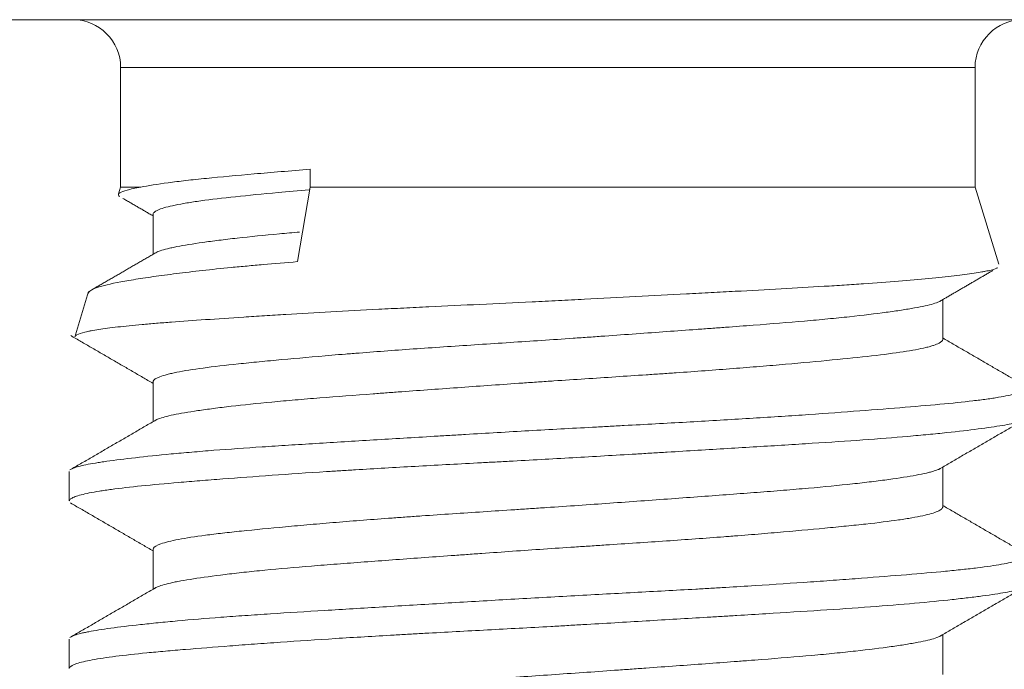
# Model space of a CAD drawing. Header units: millimetres. Extents: x 25 to 1460, y 35 to 806.
# Tile 26 of 47: x 761.47 to 765.58, y 418.94 to 421.65. Entities that reach past the tile are written whole.
import ezdxf

# ---------------------------------------------------------------- set-up
doc = ezdxf.new("R2010")
doc.units = ezdxf.units.MM
doc.layers.add('1', color=7, linetype='Continuous', true_color=0xffffff)

msp = doc.modelspace()

# ---------------------------------------------------------------- linework, layer by layer
at = {"layer": '1', "color": 155, "linetype": 'Continuous', "lineweight": 18}
for p, q in [((759.6767, 421.6545), (767.6767, 421.6545)), ((761.8914, 421.4545), (761.8914, 420.9545)), ((761.8914, 421.4545), (765.4619, 421.4545)), ((765.4619, 420.9545), (765.4619, 421.4545)), ((762.6835, 421.0291), (762.6835, 420.9545)), ((761.8914, 420.9545), (761.8829, 420.9266)), ((761.8914, 420.9545), (761.9756, 420.9545)), ((762.6835, 420.9545), (762.6304, 420.6433)), ((762.6835, 420.9545), (765.4619, 420.9545)), ((765.5605, 420.6332), (765.4619, 420.9545)), ((762.0267, 420.8414), (762.0267, 420.674)), ((761.7577, 420.5186), (761.7021, 420.3375)), ((765.3267, 420.3179), (765.3267, 420.4846)), ((762.0267, 420.1409), (762.0267, 419.9743)), ((761.6767, 419.7659), (761.6767, 419.6434)), ((765.3267, 419.6178), (765.3267, 419.7847)), ((762.0267, 419.4413), (762.0267, 419.2743)), ((761.6767, 419.0655), (761.6767, 418.9432)), ((765.3267, 418.9177), (765.3267, 419.0846))]:
    msp.add_line(p, q, dxfattribs=at)
for centre, start, end in [((761.6914, 421.4545), 0, 90), ((765.6619, 421.4545), 90, 180)]:
    msp.add_arc(centre, 0.2, start, end, dxfattribs=at)
for points, knots in [([(762.6835, 421.0291), (762.5996, 421.0226), (762.5216, 421.0161), (762.3771, 421.0035), (762.3104, 420.9974), (762.2194, 420.9883), (762.191, 420.9853), (762.1378, 420.9793), (762.1131, 420.9763), (762.0446, 420.9672), (762.0063, 420.9609), (761.9756, 420.9545)], [0, 0, 0, 0, 0.25, 0.25, 0.5, 0.5, 0.625, 0.625, 0.75, 0.75, 1, 1, 1, 1]), ([(761.9756, 420.9545), (761.9522, 420.9505), (761.9332, 420.9465), (761.9039, 420.9385), (761.8937, 420.9344), (761.8848, 420.9285), (761.883, 420.9265), (761.8815, 420.9227), (761.882, 420.9208), (761.8846, 420.9176), (761.8861, 420.9163), (761.8882, 420.915)], [0, 0, 0, 0, 0.299043, 0.299043, 0.598086, 0.598086, 0.747608, 0.747608, 0.897129, 0.897129, 1, 1, 1, 1]), ([(762.6787, 420.9441), (762.6339, 420.9401), (762.5909, 420.9362), (762.4845, 420.9262), (762.4251, 420.9204), (762.3174, 420.9089), (762.2691, 420.9032), (762.216, 420.8959), (762.2057, 420.8944), (762.1861, 420.8915), (762.1767, 420.89), (762.1499, 420.8855), (762.1337, 420.8825), (762.0901, 420.8734), (762.0677, 420.8673), (762.0483, 420.8595), (762.0448, 420.8579), (762.0388, 420.8548), (762.0362, 420.8532), (762.0299, 420.8486), (762.0275, 420.8455), (762.0267, 420.8419), (762.0267, 420.8414), (762.0267, 420.8408)], [0, 0, 0, 0, 0.110335, 0.110335, 0.284916, 0.284916, 0.459497, 0.459497, 0.503142, 0.503142, 0.546788, 0.546788, 0.634078, 0.634078, 0.808659, 0.808659, 0.852304, 0.852304, 0.89595, 0.89595, 0.98324, 0.98324, 1, 1, 1, 1]), ([(762.042, 420.683), (762.0462, 420.685), (762.0512, 420.687), (762.0652, 420.6917), (762.0752, 420.6945), (762.0927, 420.6988), (762.0989, 420.7002), (762.1123, 420.7031), (762.1194, 420.7046), (762.1567, 420.7118), (762.1927, 420.7176), (762.2557, 420.7266), (762.2894, 420.7311), (762.3266, 420.7356), (762.3522, 420.7387), (762.3654, 420.7402), (762.4327, 420.7478), (762.4914, 420.7538), (762.5821, 420.762), (762.6103, 420.7645), (762.6394, 420.7669)], [0, 0, 0, 0, 0.073579, 0.073579, 0.178094, 0.178094, 0.230351, 0.230351, 0.282609, 0.282609, 0.491639, 0.491639, 0.596154, 0.648411, 0.648411, 0.700669, 0.700669, 0.909699, 0.909699, 1, 1, 1, 1]), ([(761.7556, 420.5117), (761.7565, 420.5145), (761.7587, 420.5174), (761.7671, 420.5242), (761.7746, 420.5281), (761.7952, 420.536), (761.808, 420.5399), (761.8538, 420.5517), (761.8943, 420.5596), (761.9573, 420.5699), (761.9705, 420.572), (761.9983, 420.5762), (762.0129, 420.5784), (762.058, 420.5848), (762.0902, 420.5891), (762.1929, 420.602), (762.2695, 420.6106), (762.3755, 420.621), (762.3973, 420.623), (762.4417, 420.6271), (762.5096, 420.6332), (762.5811, 420.6393), (762.6304, 420.6433)], [0, 0, 0, 0, 0.066162, 0.066162, 0.159546, 0.159546, 0.25293, 0.25293, 0.439697, 0.439697, 0.486389, 0.486389, 0.533081, 0.533081, 0.626465, 0.626465, 0.813232, 0.813232, 0.859924, 0.859924, 0.906616, 1, 1, 1, 1]), ([(765.5554, 420.6175), (765.5545, 420.617), (765.5467, 420.613), (765.5334, 420.6091), (765.5135, 420.6047), (765.5093, 420.6038), (765.5003, 420.6021), (765.486, 420.5994), (765.4696, 420.5968), (765.4338, 420.5914), (765.4061, 420.5878), (765.3431, 420.5805), (765.3078, 420.5768), (765.2293, 420.5692), (765.1868, 420.5654), (765.0957, 420.5579), (765.0471, 420.5543), (764.9695, 420.5489), (764.9429, 420.5471), (764.888, 420.5436), (764.8598, 420.5419), (764.7729, 420.5367), (764.7129, 420.5332), (764.589, 420.5263), (764.525, 420.5228), (764.4262, 420.5175), (764.3761, 420.5148), (764.3248, 420.512), (764.2904, 420.5102), (764.273, 420.5092), (764.186, 420.5046), (764.0454, 420.4971), (763.9021, 420.4897), (763.7936, 420.4841), (763.7391, 420.4814), (763.6842, 420.4787), (763.6476, 420.4769), (763.6292, 420.476), (763.5375, 420.4715), (763.4649, 420.4681), (763.3211, 420.4614), (763.2498, 420.458), (763.1441, 420.4529), (763.0915, 420.4503), (763.0392, 420.4477), (763.0045, 420.446), (762.9872, 420.4451), (762.9014, 420.4407), (762.7681, 420.4336), (762.6426, 420.4263), (762.5515, 420.4208), (762.5067, 420.418), (762.463, 420.4152), (762.4342, 420.4134), (762.4199, 420.4125), (762.3494, 420.4079), (762.2962, 420.4043), (762.1958, 420.3974), (762.1486, 420.394), (762.0824, 420.389), (762.0504, 420.3865), (762.0202, 420.3839), (762.0004, 420.3822), (761.9907, 420.3814), (761.9435, 420.3771), (761.8756, 420.3702), (761.8225, 420.3632), (761.7882, 420.3578), (761.7725, 420.3551), (761.7588, 420.3523), (761.7502, 420.3505), (761.7462, 420.3495), (761.7271, 420.3449), (761.716, 420.3412), (761.7036, 420.3349), (761.7005, 420.3322), (761.6997, 420.3296)], [0, 0, 0, 0, 0.005057, 0.042245, 0.042245, 0.051541, 0.051541, 0.060838, 0.079432, 0.079432, 0.116619, 0.116619, 0.153806, 0.153806, 0.190993, 0.190993, 0.22818, 0.22818, 0.246774, 0.246774, 0.265368, 0.265368, 0.302555, 0.302555, 0.339742, 0.339742, 0.358336, 0.367632, 0.367632, 0.376929, 0.376929, 0.414116, 0.451303, 0.451303, 0.469897, 0.479194, 0.479194, 0.488491, 0.488491, 0.525678, 0.525678, 0.562865, 0.562865, 0.581458, 0.590755, 0.590755, 0.600052, 0.600052, 0.637239, 0.674426, 0.674426, 0.69302, 0.702317, 0.702317, 0.711614, 0.711614, 0.748801, 0.748801, 0.785988, 0.785988, 0.804581, 0.813878, 0.813878, 0.823175, 0.823175, 0.860362, 0.897549, 0.897549, 0.916143, 0.92544, 0.92544, 0.934737, 0.934737, 0.971924, 0.971924, 1, 1, 1, 1]), ([(765.317, 420.479), (765.3151, 420.4779), (765.313, 420.4768), (765.3044, 420.4727), (765.2965, 420.4699), (765.2676, 420.4613), (765.2416, 420.4556), (765.2004, 420.4482), (765.1918, 420.4467), (765.1736, 420.4437), (765.164, 420.4421), (765.1343, 420.4376), (765.1131, 420.4345), (765.0449, 420.4254), (764.9936, 420.4192), (764.9222, 420.4115), (764.9076, 420.41), (764.8775, 420.4069), (764.8621, 420.4054), (764.815, 420.4009), (764.7825, 420.3979), (764.6818, 420.3892), (764.6105, 420.3835), (764.4974, 420.3749), (764.4586, 420.3719), (764.3989, 420.3675), (764.3788, 420.366), (764.3383, 420.363), (764.318, 420.3615), (764.2156, 420.3541), (764.1316, 420.348), (764.0027, 420.3387), (763.9592, 420.3356), (763.8932, 420.3309), (763.8711, 420.3293), (763.8268, 420.3262), (763.8047, 420.3247), (763.6942, 420.317), (763.6062, 420.3111), (763.4746, 420.3024), (763.4308, 420.2996), (763.3434, 420.2938), (763.2997, 420.2909), (763.1709, 420.2823), (763.0878, 420.2765), (762.9671, 420.2675), (762.9077, 420.263), (762.8498, 420.2584), (762.8116, 420.2553), (762.7927, 420.2538), (762.6996, 420.246), (762.6299, 420.2398), (762.5324, 420.2307), (762.501, 420.2278), (762.4558, 420.2233), (762.441, 420.2219), (762.412, 420.2189), (762.3978, 420.2175), (762.3285, 420.2102), (762.2794, 420.2045), (762.1935, 420.1929), (762.1567, 420.187), (762.1186, 420.1794), (762.1113, 420.1779), (762.0979, 420.1748), (762.0916, 420.1733), (762.074, 420.1686), (762.064, 420.1655), (762.0393, 420.1563), (762.0298, 420.1501), (762.0269, 420.1429), (762.0266, 420.1418), (762.0267, 420.1408)], [0, 0, 0, 0, 0.010386, 0.010386, 0.03688, 0.03688, 0.089869, 0.089869, 0.103116, 0.103116, 0.116363, 0.116363, 0.142857, 0.142857, 0.195846, 0.195846, 0.209093, 0.209093, 0.22234, 0.22234, 0.248834, 0.248834, 0.301823, 0.301823, 0.328317, 0.328317, 0.341564, 0.341564, 0.354811, 0.354811, 0.4078, 0.4078, 0.434294, 0.434294, 0.447541, 0.447541, 0.460788, 0.460788, 0.513777, 0.513777, 0.540271, 0.540271, 0.566766, 0.566766, 0.619754, 0.619754, 0.646248, 0.659496, 0.659496, 0.672743, 0.672743, 0.725731, 0.725731, 0.752226, 0.752226, 0.765473, 0.765473, 0.77872, 0.77872, 0.831708, 0.831708, 0.884697, 0.884697, 0.897944, 0.897944, 0.911191, 0.911191, 0.937685, 0.937685, 0.990674, 0.990674, 1, 1, 1, 1]), ([(762.0361, 419.9798), (762.0395, 419.9819), (762.044, 419.9841), (762.064, 419.9919), (762.0851, 419.9975), (762.1401, 420.0088), (762.174, 420.0146), (762.2245, 420.0221), (762.2351, 420.0236), (762.2568, 420.0267), (762.268, 420.0282), (762.3027, 420.0327), (762.3272, 420.0357), (762.4045, 420.0448), (762.4613, 420.0508), (762.5547, 420.0596), (762.5873, 420.0625), (762.6543, 420.0682), (762.6887, 420.0711), (762.7946, 420.0795), (762.8688, 420.0851), (762.9661, 420.0923), (762.9858, 420.0938), (763.0256, 420.0967), (763.0458, 420.0982), (763.1067, 420.1026), (763.1477, 420.1056), (763.2718, 420.1146), (763.356, 420.1207), (763.4846, 420.1298), (763.5278, 420.1329), (763.5932, 420.1374), (763.6151, 420.1389), (763.6587, 420.1419), (763.6804, 420.1434), (763.7889, 420.1507), (763.8749, 420.1563), (764.0027, 420.1647), (764.0451, 420.1675), (764.1084, 420.1717), (764.1295, 420.1731), (764.1714, 420.176), (764.1922, 420.1774), (764.295, 420.1846), (764.3742, 420.1904), (764.4887, 420.1993), (764.5448, 420.2038), (764.5992, 420.2084), (764.6351, 420.2115), (764.6528, 420.213), (764.7399, 420.2206), (764.8046, 420.2266), (764.9245, 420.2382), (764.9796, 420.2438), (765.0799, 420.2552), (765.1236, 420.2609), (765.199, 420.2724), (765.2306, 420.2783), (765.2622, 420.2858), (765.2681, 420.2873), (765.2791, 420.2904), (765.2842, 420.2919), (765.298, 420.2965), (765.3056, 420.2995), (765.3215, 420.3078), (765.3267, 420.313), (765.3267, 420.3181)], [0, 0, 0, 0, 0.019543, 0.019543, 0.071518, 0.071518, 0.123493, 0.123493, 0.136486, 0.136486, 0.14948, 0.14948, 0.175468, 0.175468, 0.227443, 0.227443, 0.25343, 0.25343, 0.279418, 0.279418, 0.331393, 0.331393, 0.344387, 0.344387, 0.35738, 0.35738, 0.383368, 0.383368, 0.435343, 0.435343, 0.461331, 0.461331, 0.474324, 0.474324, 0.487318, 0.487318, 0.539293, 0.539293, 0.565281, 0.565281, 0.578274, 0.578274, 0.591268, 0.591268, 0.643243, 0.643243, 0.669231, 0.682225, 0.682225, 0.695218, 0.695218, 0.747193, 0.747193, 0.799168, 0.799168, 0.851143, 0.851143, 0.903119, 0.903119, 0.916112, 0.916112, 0.929106, 0.929106, 0.955094, 0.955094, 1, 1, 1, 1]), ([(761.6843, 419.7756), (761.687, 419.7772), (761.6902, 419.7788), (761.7059, 419.7851), (761.7233, 419.7898), (761.7581, 419.7968), (761.7712, 419.7992), (761.793, 419.8029), (761.8006, 419.8041), (761.8166, 419.8065), (761.8249, 419.8078), (761.8683, 419.814), (761.948, 419.824), (762.0476, 419.8343), (762.1163, 419.8408), (762.1304, 419.8421), (762.1592, 419.8446), (762.1739, 419.8459), (762.2186, 419.8498), (762.2495, 419.8523), (762.3448, 419.8596), (762.4121, 419.8644), (762.5187, 419.8715), (762.5551, 419.8738), (762.6112, 419.8774), (762.6302, 419.8786), (762.6686, 419.881), (762.688, 419.8822), (762.7858, 419.8882), (762.9465, 419.898), (763.1152, 419.9081), (763.2233, 419.9146), (763.245, 419.9159), (763.2887, 419.9185), (763.3108, 419.9198), (763.3769, 419.9237), (763.421, 419.9263), (763.5533, 419.9341), (763.6417, 419.9391), (763.7744, 419.9465), (763.8187, 419.9488), (763.8851, 419.9524), (763.9072, 419.9536), (763.9515, 419.956), (763.9737, 419.9572), (764.0843, 419.9631), (764.1708, 419.9678), (764.3401, 419.9773), (764.4229, 419.9821), (764.5443, 419.9896), (764.5844, 419.9921), (764.6633, 419.9972), (764.7018, 419.9998), (764.8147, 420.0075), (764.8863, 420.0126), (765.0224, 420.0229), (765.0869, 420.0279), (765.2084, 420.0377), (765.2641, 420.0424), (765.3656, 420.0518), (765.4115, 420.0566), (765.4728, 420.0638), (765.4919, 420.0663), (765.5188, 420.07), (765.5274, 420.0712), (765.5439, 420.0737), (765.5518, 420.075), (765.5893, 420.0813), (765.6135, 420.0864), (765.6507, 420.0967), (765.6635, 420.102), (765.6723, 420.1084), (765.6737, 420.1097), (765.6757, 420.1123), (765.6763, 420.1135), (765.6766, 420.1152), (765.6767, 420.1155), (765.6767, 420.1159)], [0, 0, 0, 0, 0.014665, 0.014665, 0.05831, 0.05831, 0.080133, 0.080133, 0.091044, 0.091044, 0.101955, 0.101955, 0.145601, 0.189246, 0.189246, 0.200157, 0.200157, 0.211068, 0.211068, 0.232891, 0.232891, 0.276536, 0.276536, 0.298359, 0.298359, 0.30927, 0.30927, 0.320182, 0.320182, 0.363827, 0.407472, 0.407472, 0.418383, 0.418383, 0.429295, 0.429295, 0.451117, 0.451117, 0.494763, 0.494763, 0.516585, 0.516585, 0.527497, 0.527497, 0.538408, 0.538408, 0.582053, 0.582053, 0.625698, 0.625698, 0.647521, 0.647521, 0.669344, 0.669344, 0.712989, 0.712989, 0.756634, 0.756634, 0.800279, 0.800279, 0.843925, 0.843925, 0.865747, 0.865747, 0.876659, 0.876659, 0.88757, 0.88757, 0.931215, 0.931215, 0.97486, 0.97486, 0.985772, 0.985772, 0.996683, 0.996683, 1, 1, 1, 1]), ([(765.6651, 419.9812), (765.6594, 419.9784), (765.6388, 419.971), (765.6036, 419.9635), (765.5616, 419.9563), (765.5461, 419.9538), (765.5124, 419.9489), (765.4943, 419.9464), (765.4361, 419.9389), (765.3922, 419.9338), (765.3188, 419.9261), (765.293, 419.9235), (765.2525, 419.9196), (765.2386, 419.9184), (765.2103, 419.9158), (765.1958, 419.9145), (765.1222, 419.9081), (765.0594, 419.9031), (764.9263, 419.8935), (764.8559, 419.8889), (764.7631, 419.8829), (764.7443, 419.8817), (764.7062, 419.8793), (764.6869, 419.8781), (764.6286, 419.8745), (764.5893, 419.8721), (764.4695, 419.8648), (764.3876, 419.8599), (764.2615, 419.8523), (764.219, 419.8497), (764.1543, 419.8458), (764.1326, 419.8445), (764.089, 419.8419), (764.067, 419.8406), (763.9571, 419.8341), (763.869, 419.8289), (763.6924, 419.8187), (763.6039, 419.8139), (763.4931, 419.8079), (763.4709, 419.8067), (763.4265, 419.8043), (763.4043, 419.8031), (763.3379, 419.7996), (763.294, 419.7972), (763.1639, 419.7901), (763.0789, 419.7854), (762.9541, 419.7782), (762.913, 419.7758), (762.8519, 419.772), (762.8317, 419.7708), (762.7914, 419.7683), (762.7714, 419.767), (762.6721, 419.7607), (762.5963, 419.7555), (762.4518, 419.7452), (762.383, 419.7401), (762.2852, 419.7325), (762.2535, 419.73), (762.1919, 419.7251), (762.1624, 419.7227), (762.0776, 419.7155), (762.0259, 419.7108), (761.9324, 419.7014), (761.8905, 419.6966), (761.8444, 419.6904), (761.8355, 419.6891), (761.8185, 419.6866), (761.7942, 419.6829), (761.773, 419.6791), (761.735, 419.6714), (761.7154, 419.6663), (761.6945, 419.6585), (761.689, 419.6559), (761.6829, 419.652), (761.6812, 419.6507), (761.6787, 419.6481), (761.6778, 419.6469), (761.6769, 419.6447), (761.6767, 419.6438), (761.6767, 419.643)], [0, 0, 0, 0, 0.026001, 0.069923, 0.069923, 0.091883, 0.091883, 0.113844, 0.113844, 0.157765, 0.157765, 0.179726, 0.179726, 0.190706, 0.190706, 0.201687, 0.201687, 0.245608, 0.245608, 0.289529, 0.289529, 0.300509, 0.300509, 0.31149, 0.31149, 0.33345, 0.33345, 0.377372, 0.377372, 0.399332, 0.399332, 0.410313, 0.410313, 0.421293, 0.421293, 0.465214, 0.465214, 0.509136, 0.509136, 0.520116, 0.520116, 0.531096, 0.531096, 0.553057, 0.553057, 0.596978, 0.596978, 0.618939, 0.618939, 0.629919, 0.629919, 0.6409, 0.6409, 0.684821, 0.684821, 0.728742, 0.728742, 0.750703, 0.750703, 0.772663, 0.772663, 0.816585, 0.816585, 0.860506, 0.860506, 0.871486, 0.871486, 0.882467, 0.904427, 0.904427, 0.948349, 0.948349, 0.970309, 0.970309, 0.98129, 0.98129, 0.99227, 0.99227, 1, 1, 1, 1]), ([(765.3135, 419.7771), (765.308, 419.7742), (765.3006, 419.7713), (765.2868, 419.767), (765.2817, 419.7655), (765.2708, 419.7626), (765.2649, 419.7612), (765.246, 419.7568), (765.2318, 419.7539), (765.1842, 419.7451), (765.146, 419.7391), (765.0901, 419.7314), (765.0785, 419.7299), (765.0545, 419.7268), (765.0421, 419.7252), (765.0039, 419.7206), (764.9772, 419.7175), (764.893, 419.7083), (764.8317, 419.7023), (764.7486, 419.695), (764.7316, 419.6935), (764.697, 419.6906), (764.6794, 419.6891), (764.6258, 419.6848), (764.5892, 419.6819), (764.477, 419.6733), (764.3989, 419.6675), (764.2767, 419.6585), (764.2352, 419.6555), (764.1504, 419.6493), (764.1077, 419.6463), (763.979, 419.637), (763.892, 419.6308), (763.7601, 419.6215), (763.7158, 419.6185), (763.649, 419.614), (763.6267, 419.6125), (763.5823, 419.6095), (763.5601, 419.6081), (763.4499, 419.6008), (763.363, 419.5952), (763.2347, 419.5866), (763.1923, 419.5837), (763.1291, 419.5793), (763.1081, 419.5778), (763.0665, 419.5748), (763.0459, 419.5734), (762.944, 419.5659), (762.8662, 419.5598), (762.7547, 419.5506), (762.7003, 419.546), (762.6479, 419.5413), (762.6134, 419.5382), (762.5964, 419.5367), (762.5135, 419.529), (762.4526, 419.5231), (762.3692, 419.5145), (762.3295, 419.5102), (762.2929, 419.5059), (762.2692, 419.503), (762.2576, 419.5015), (762.2021, 419.4942), (762.1644, 419.4883), (762.1022, 419.4763), (762.0776, 419.4702), (762.042, 419.4576), (762.0315, 419.4514), (762.0271, 419.4438), (762.0266, 419.4423), (762.0267, 419.4407)], [0, 0, 0, 0, 0.026866, 0.026866, 0.040192, 0.040192, 0.053518, 0.053518, 0.080171, 0.080171, 0.133475, 0.133475, 0.146802, 0.146802, 0.160128, 0.160128, 0.18678, 0.18678, 0.240085, 0.240085, 0.253412, 0.253412, 0.266738, 0.266738, 0.29339, 0.29339, 0.346695, 0.346695, 0.373348, 0.373348, 0.4, 0.4, 0.453305, 0.453305, 0.479957, 0.479957, 0.493284, 0.493284, 0.50661, 0.50661, 0.559915, 0.559915, 0.586567, 0.586567, 0.599893, 0.599893, 0.61322, 0.61322, 0.666525, 0.666525, 0.693177, 0.706503, 0.706503, 0.719829, 0.719829, 0.773134, 0.773134, 0.799787, 0.813113, 0.813113, 0.826439, 0.826439, 0.879744, 0.879744, 0.933049, 0.933049, 0.986354, 0.986354, 1, 1, 1, 1]), ([(762.0352, 419.2793), (762.0374, 419.2807), (762.04, 419.2821), (762.0551, 419.2891), (762.0739, 419.2946), (762.1058, 419.3017), (762.1126, 419.3032), (762.127, 419.3061), (762.1347, 419.3075), (762.1588, 419.3119), (762.1764, 419.3148), (762.2337, 419.3237), (762.2777, 419.3297), (762.3525, 419.3388), (762.3789, 419.3418), (762.4208, 419.3464), (762.4351, 419.3479), (762.4642, 419.3509), (762.479, 419.3524), (762.5546, 419.3598), (762.6196, 419.3654), (762.7235, 419.3739), (762.7592, 419.3767), (762.8146, 419.3809), (762.8333, 419.3824), (762.8712, 419.3852), (762.8903, 419.3867), (762.9865, 419.3939), (763.066, 419.3997), (763.1887, 419.4086), (763.251, 419.4131), (763.3146, 419.4177), (763.3574, 419.4208), (763.3789, 419.4223), (763.4864, 419.43), (763.5725, 419.436), (763.702, 419.4449), (763.7669, 419.4492), (763.8318, 419.4534), (763.8751, 419.4563), (763.8968, 419.4577), (764.005, 419.4648), (764.0895, 419.4704), (764.2542, 419.4817), (764.3345, 419.4875), (764.4322, 419.4949), (764.4516, 419.4964), (764.4899, 419.4995), (764.5087, 419.501), (764.5645, 419.5055), (764.6007, 419.5085), (764.7061, 419.5176), (764.7723, 419.5236), (764.8653, 419.5325), (764.8954, 419.5354), (764.9524, 419.5411), (764.9795, 419.544), (765.0564, 419.5524), (765.102, 419.558), (765.1519, 419.5652), (765.1616, 419.5666), (765.1801, 419.5696), (765.189, 419.571), (765.2144, 419.5755), (765.2296, 419.5784), (765.2704, 419.5874), (765.291, 419.5934), (765.312, 419.6026), (765.3173, 419.6056), (765.3228, 419.6102), (765.3242, 419.6117), (765.3261, 419.6147), (765.3266, 419.6162), (765.3267, 419.6178), (765.3267, 419.6179), (765.3267, 419.618)], [0, 0, 0, 0, 0.012874, 0.012874, 0.064784, 0.064784, 0.077762, 0.077762, 0.090739, 0.090739, 0.116694, 0.116694, 0.168605, 0.168605, 0.19456, 0.19456, 0.207537, 0.207537, 0.220515, 0.220515, 0.272425, 0.272425, 0.29838, 0.29838, 0.311358, 0.311358, 0.324336, 0.324336, 0.376246, 0.376246, 0.402201, 0.415179, 0.415179, 0.428156, 0.428156, 0.480066, 0.480066, 0.506022, 0.518999, 0.518999, 0.531977, 0.531977, 0.583887, 0.583887, 0.635797, 0.635797, 0.648775, 0.648775, 0.661752, 0.661752, 0.687708, 0.687708, 0.739618, 0.739618, 0.765573, 0.765573, 0.791528, 0.791528, 0.843439, 0.843439, 0.856416, 0.856416, 0.869394, 0.869394, 0.895349, 0.895349, 0.947259, 0.947259, 0.973214, 0.973214, 0.986192, 0.986192, 0.999169, 0.999169, 1, 1, 1, 1]), ([(761.6844, 419.0756), (761.6881, 419.078), (761.6933, 419.0803), (761.7067, 419.0849), (761.7149, 419.0873), (761.7295, 419.0908), (761.7347, 419.092), (761.7459, 419.0944), (761.7519, 419.0956), (761.7833, 419.1015), (761.8446, 419.1112), (761.9273, 419.1213), (761.986, 419.1277), (761.9981, 419.129), (762.0228, 419.1316), (762.0608, 419.1355), (762.1012, 419.1394), (762.1854, 419.1471), (762.2458, 419.1521), (762.3429, 419.1594), (762.3764, 419.1618), (762.4283, 419.1654), (762.4459, 419.1666), (762.4815, 419.169), (762.4995, 419.1702), (762.5903, 419.1761), (762.7412, 419.1855), (762.9031, 419.1953), (763.0288, 419.2029), (763.0715, 419.2055), (763.157, 419.2106), (763.2001, 419.2132), (763.3298, 419.2209), (763.4171, 419.2261), (763.5496, 419.2338), (763.5939, 419.2364), (763.6831, 419.2414), (763.7281, 419.2439), (763.8618, 419.2512), (764.0379, 419.2606), (764.2097, 419.2699), (764.3157, 419.2759), (764.3368, 419.2772), (764.3789, 419.2796), (764.3999, 419.2808), (764.462, 419.2845), (764.5027, 419.287), (764.6226, 419.2945), (764.6996, 419.2996), (764.8106, 419.3073), (764.8469, 419.3098), (764.9002, 419.3137), (764.9178, 419.315), (764.9526, 419.3176), (764.9698, 419.3189), (765.0542, 419.3253), (765.1171, 419.3303), (765.2342, 419.3399), (765.2883, 419.3446), (765.3503, 419.3505), (765.3624, 419.3517), (765.3861, 419.3541), (765.3976, 419.3553), (765.4311, 419.3589), (765.4521, 419.3613), (765.5108, 419.3686), (765.5444, 419.3735), (765.5867, 419.3811), (765.5994, 419.3837), (765.6164, 419.3875), (765.6217, 419.3888), (765.6316, 419.3914), (765.6363, 419.3927), (765.6574, 419.3993), (765.6683, 419.4045), (765.6756, 419.4118), (765.6767, 419.4139), (765.6767, 419.416)], [0, 0, 0, 0, 0.021291, 0.021291, 0.043106, 0.043106, 0.054014, 0.054014, 0.064921, 0.064921, 0.108551, 0.152182, 0.152182, 0.163089, 0.163089, 0.173997, 0.195812, 0.195812, 0.239442, 0.239442, 0.261257, 0.261257, 0.272164, 0.272164, 0.283072, 0.283072, 0.326702, 0.370332, 0.370332, 0.392147, 0.392147, 0.413962, 0.413962, 0.457592, 0.457592, 0.479407, 0.479407, 0.501222, 0.501222, 0.544852, 0.588482, 0.588482, 0.599389, 0.599389, 0.610297, 0.610297, 0.632112, 0.632112, 0.675742, 0.675742, 0.697557, 0.697557, 0.708464, 0.708464, 0.719372, 0.719372, 0.763002, 0.763002, 0.806632, 0.806632, 0.817539, 0.817539, 0.828447, 0.828447, 0.850262, 0.850262, 0.893892, 0.893892, 0.915707, 0.915707, 0.926614, 0.926614, 0.937522, 0.937522, 0.981152, 0.981152, 1, 1, 1, 1]), ([(765.6767, 419.2928), (765.6766, 419.2917), (765.6763, 419.2905), (765.6742, 419.287), (765.6714, 419.2846), (765.6648, 419.281), (765.6623, 419.2798), (765.6564, 419.2774), (765.6531, 419.2763), (765.6346, 419.2703), (765.6142, 419.2656), (765.5621, 419.2561), (765.5305, 419.2513), (765.4748, 419.2438), (765.4547, 419.2413), (765.4119, 419.2362), (765.3893, 419.2336), (765.3179, 419.2259), (765.2657, 419.2207), (765.152, 419.2105), (765.0905, 419.2055), (764.958, 419.1957), (764.8884, 419.191), (764.743, 419.1816), (764.6671, 419.1769), (764.5485, 419.1696), (764.5082, 419.1672), (764.4464, 419.1634), (764.4257, 419.1622), (764.3841, 419.1597), (764.3633, 419.1584), (764.2585, 419.1521), (764.1733, 419.147), (764.0002, 419.1366), (763.9123, 419.1314), (763.8007, 419.125), (763.7783, 419.1237), (763.7337, 419.1211), (763.6668, 419.1173), (763.6003, 419.1137), (763.4678, 419.1065), (763.3801, 419.1018), (763.2494, 419.0948), (763.206, 419.0924), (763.1412, 419.0889), (763.1196, 419.0877), (763.0768, 419.0852), (763.0556, 419.084), (762.9502, 419.078), (762.7867, 419.0682), (762.6332, 419.058), (762.5406, 419.0516), (762.5222, 419.0502), (762.4859, 419.0476), (762.4324, 419.0438), (762.3812, 419.0399), (762.2819, 419.0323), (762.2199, 419.0274), (762.133, 419.0202), (762.1051, 419.0178), (762.0648, 419.0143), (762.0517, 419.0131), (762.026, 419.0107), (762.0135, 419.0095), (761.9526, 419.0035), (761.866, 418.994), (761.8004, 418.9841), (761.7594, 418.9764), (761.747, 418.9738), (761.7254, 418.9687), (761.7161, 418.9661), (761.6926, 418.9583), (761.6827, 418.9531), (761.6773, 418.9463), (761.6766, 418.9445), (761.6767, 418.9428)], [0, 0, 0, 0, 0.009837, 0.009837, 0.031038, 0.031038, 0.041638, 0.041638, 0.052239, 0.052239, 0.09464, 0.09464, 0.137042, 0.137042, 0.158243, 0.158243, 0.179444, 0.179444, 0.221845, 0.221845, 0.264247, 0.264247, 0.306649, 0.306649, 0.34905, 0.34905, 0.370251, 0.370251, 0.380851, 0.380851, 0.391452, 0.391452, 0.433853, 0.433853, 0.476255, 0.476255, 0.486855, 0.486855, 0.497456, 0.518657, 0.518657, 0.561058, 0.561058, 0.582259, 0.582259, 0.59286, 0.59286, 0.60346, 0.60346, 0.645862, 0.688263, 0.688263, 0.698864, 0.698864, 0.709464, 0.730665, 0.730665, 0.773066, 0.773066, 0.794267, 0.794267, 0.804868, 0.804868, 0.815468, 0.815468, 0.85787, 0.900271, 0.900271, 0.921472, 0.921472, 0.942673, 0.942673, 0.985075, 0.985075, 1, 1, 1, 1]), ([(765.3168, 419.0789), (765.3165, 419.0787), (765.3161, 419.0785), (765.3107, 419.0754), (765.3039, 419.0726), (765.2783, 419.064), (765.2544, 419.0583), (765.2157, 419.0509), (765.2074, 419.0494), (765.1903, 419.0464), (765.1813, 419.0449), (765.1532, 419.0404), (765.133, 419.0374), (765.0677, 419.0283), (765.0182, 419.0221), (764.9348, 419.0128), (764.9054, 419.0097), (764.8444, 419.0036), (764.8127, 419.0007), (764.7144, 418.9919), (764.6445, 418.9862), (764.5514, 418.979), (764.5325, 418.9775), (764.4941, 418.9746), (764.4746, 418.9732), (764.4158, 418.9687), (764.3759, 418.9658), (764.2547, 418.9569), (764.1714, 418.9509), (764.0643, 418.9431), (764.0428, 418.9416), (763.9994, 418.9385), (763.9774, 418.9369), (763.9115, 418.9322), (763.8676, 418.9291), (763.7357, 418.9198), (763.6477, 418.9138), (763.5156, 418.9051), (763.4715, 418.9023), (763.4054, 418.8979), (763.3834, 418.8965), (763.3398, 418.8936), (763.3181, 418.8922), (763.2105, 418.885), (763.1268, 418.8792), (763.0046, 418.8703), (762.9644, 418.8673), (762.905, 418.8628), (762.8853, 418.8612), (762.8466, 418.8582), (762.8275, 418.8566), (762.7333, 418.8489), (762.6624, 418.8427), (762.5625, 418.8336), (762.5303, 418.8305), (762.4682, 418.8246), (762.4381, 418.8216), (762.3528, 418.8129), (762.302, 418.8072), (762.2347, 418.7985), (762.2032, 418.7942), (762.1752, 418.7897), (762.1573, 418.7867), (762.1487, 418.7852), (762.1081, 418.7777), (762.0827, 418.7715), (762.0547, 418.7623), (762.0433, 418.7576), (762.0358, 418.753), (762.0317, 418.7499), (762.0301, 418.7483), (762.0274, 418.7448), (762.0267, 418.7428), (762.0267, 418.7409)], [0, 0, 0, 0, 0.001909, 0.001909, 0.028426, 0.028426, 0.081459, 0.081459, 0.094718, 0.094718, 0.107976, 0.107976, 0.134493, 0.134493, 0.187527, 0.187527, 0.214043, 0.214043, 0.24056, 0.24056, 0.293594, 0.293594, 0.306852, 0.306852, 0.32011, 0.32011, 0.346627, 0.346627, 0.399661, 0.399661, 0.412919, 0.412919, 0.426177, 0.426177, 0.452694, 0.452694, 0.505728, 0.505728, 0.532244, 0.532244, 0.545503, 0.545503, 0.558761, 0.558761, 0.611795, 0.611795, 0.638311, 0.638311, 0.65157, 0.65157, 0.664828, 0.664828, 0.717862, 0.717862, 0.744378, 0.744378, 0.770895, 0.770895, 0.823929, 0.823929, 0.850445, 0.863704, 0.863704, 0.876962, 0.876962, 0.929996, 0.929996, 0.956513, 0.969771, 0.969771, 0.983029, 0.983029, 1, 1, 1, 1])]:
    msp.add_open_spline(points, degree=3, knots=knots, dxfattribs=at)
for points, degree in [([(761.9008, 420.9077), (762.0267, 420.8346)], 1), ([(762.0462, 420.6853), (761.9138, 420.6084), (761.7814, 420.5316)], 2), ([(765.3126, 420.4765), (765.4243, 420.5414), (765.536, 420.6062)], 2), ([(761.6826, 420.3344), (761.8547, 420.2346), (762.0267, 420.1347)], 2), ([(765.6738, 420.1228), (765.5002, 420.2235), (765.3267, 420.3243)], 2), ([(762.0394, 419.9818), (761.8593, 419.8771), (761.6792, 419.7726)], 2), ([(765.31, 419.775), (765.49, 419.8797), (765.6702, 419.9842)], 2), ([(761.6818, 419.6349), (761.8543, 419.5349), (762.0267, 419.4347)], 2), ([(765.6743, 419.4225), (765.5005, 419.5234), (765.3267, 419.6243)], 2), ([(762.0394, 419.2817), (761.8592, 419.177), (761.679, 419.0725)], 2), ([(765.3127, 419.0765), (765.493, 419.1813), (765.6733, 419.2858)], 2)]:
    msp.add_open_spline(points, degree=degree, dxfattribs=at)

doc.saveas('drawing.dxf')
